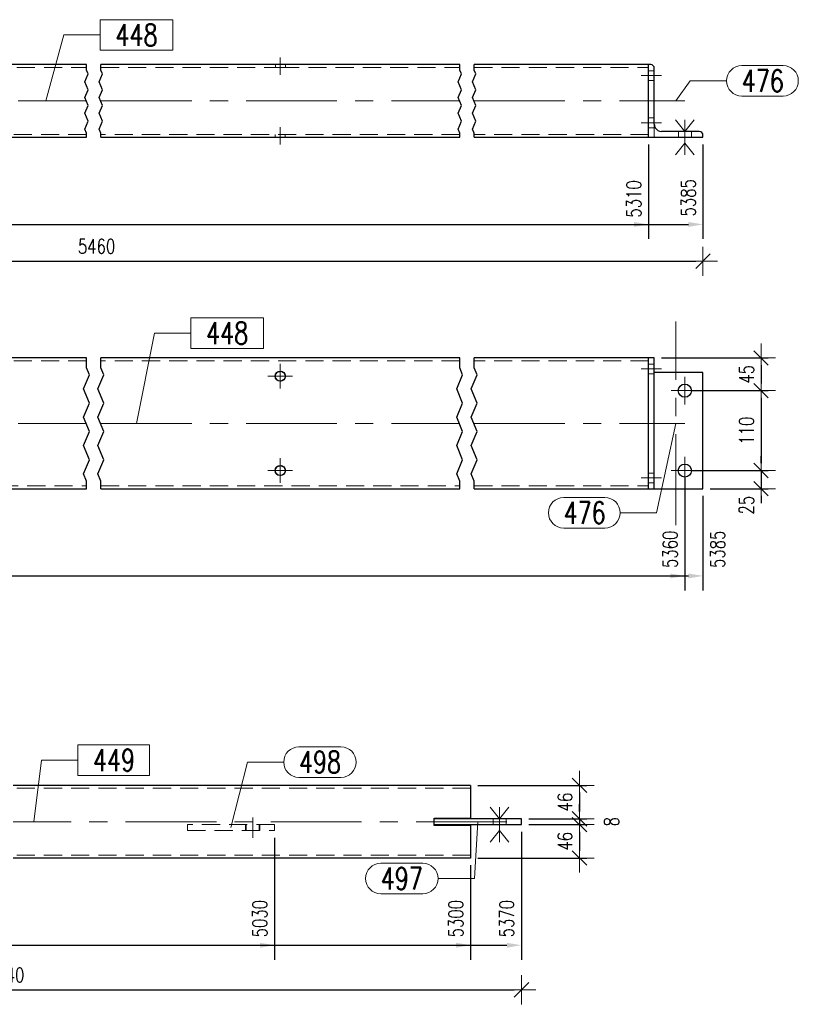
# Model space of a CAD drawing. Header units: millimetres. Extents: x -876 to 136, y 14938 to 15607.
# Tile 24 of 46: x -302 to -194, y 15093 to 15229. Entities that reach past the tile are written whole.
import ezdxf

# ---------------------------------------------------------------- set-up
doc = ezdxf.new("R2010")
doc.units = ezdxf.units.MM
doc.header["$LTSCALE"] = 10
doc.linetypes.add('HIDDEN', pattern=[0.375, 0.25, -0.125])
doc.linetypes.add('MITTE', pattern=[2, 1.25, -0.25, 0.25, -0.25])
doc.layers.get('Defpoints').update_dxf_attribs({"color": 1})
for name, color, linetype, lineweight in [('PS_Bolt', 4, 'Continuous', 13), ('PS_DIM', 4, 'Continuous', 13), ('PS_Hidden', 2, 'HIDDEN', 9), ('PS_Mid', 5, 'MITTE', 15), ('PS_Pos', 1, 'Continuous', 15), ('PS_Shape', 161, 'Continuous', 30), ('PS_SOLID', 7, 'Continuous', 30)]:
    doc.layers.add(name, color=color, linetype=linetype, lineweight=lineweight)
doc.styles.add('simplex', font='simplex.shx', dxfattribs={"width": 0.75})
doc.dimstyles.new('1_10_GŁ_DS1-LS10', dxfattribs={"dimtxt": 2, "dimasz": 2, "dimexe": 2, "dimexo": 1, "dimgap": 1, "dimtad": 1, "dimjust": 4, "dimdec": 0, "dimlfac": 10, "dimtxsty": 'simplex', "dimblk1": 'NONE', "dimsah": 1, "dimcen": 2, "dimclrd": 256, "dimclre": 256, "dimclrt": 3, "dimadec": 1, "dimazin": 0, "dimtfac": 1, "dimtdec": 0, "dimtmove": 2, "dimatfit": 3, "dimfxl": 1, "dimarcsym": 0})
doc.dimstyles.new('1_10_PRZ_DS1-LS10', dxfattribs={"dimtxt": 2, "dimasz": 1, "dimexe": 2, "dimexo": 5, "dimgap": 1, "dimtad": 1, "dimdec": 0, "dimlfac": 10, "dimtxsty": 'simplex', "dimblk": 'dimznak', "dimcen": 2, "dimse1": 1, "dimse2": 1, "dimclrt": 3, "dimadec": 1, "dimazin": 0, "dimtfac": 1, "dimtdec": 0, "dimtix": 1, "dimtmove": 2, "dimatfit": 3, "dimldrblk": 'dim-grot', "dimfxl": 1, "dimarcsym": 0})
doc.dimstyles.new('1_10_SC', dxfattribs={"dimtxt": 2, "dimasz": 1, "dimexe": 1, "dimexo": 1, "dimgap": 1, "dimtad": 1, "dimdec": 0, "dimlfac": 10, "dimtxsty": 'simplex', "dimblk": 'dimznak', "dimcen": 2, "dimclrd": 256, "dimclre": 256, "dimclrt": 3, "dimadec": 1, "dimazin": 0, "dimtfac": 1, "dimtdec": 0, "dimtix": 1, "dimtmove": 2, "dimatfit": 3, "dimldrblk": 'dim-grot', "dimfxl": 1, "dimarcsym": 0})

# ---------------------------------------------------------------- blocks, each defined once
blk = doc.blocks.new('dimznak')
at = {"color": 0}
for points in [[(0, 2), (0, -2)], [(-2, 0), (2, 0)]]:
    blk.add_lwpolyline(points, dxfattribs=at)
at = {"color": 2}
blk.add_lwpolyline([(1, 1), (-1, -1)], dxfattribs=at)
blk = doc.blocks.new('*D171')
at = {"layer": 'Defpoints', "color": 0, "transparency": 16777216}
for p in [(-239.48, 15123.63), (-232.48, 15119.03), (-224.48, 15119.03)]:
    blk.add_point(p, dxfattribs=at)
at = {"layer": 'PS_DIM', "lineweight": -2, "transparency": 16777216}
for p, q in [((-238.48, 15123.63), (-223.48, 15123.63)), ((-224.48, 15122.63), (-224.48, 15120.03)), ((-231.48, 15119.03), (-223.48, 15119.03))]:
    blk.add_line(p, q, dxfattribs=at)
for p, rotation in [((-224.48, 15123.63), 90), ((-224.48, 15119.03), 270)]:
    blk.add_blockref('dimznak', p, dxfattribs=dict(at, rotation=rotation))
at = {"layer": 'PS_DIM', "color": 3, "transparency": 16777216, "insert": (-226.48, 15121.33), "char_height": 2, "attachment_point": 5, "rotation": 90, "style": 'simplex'}
blk.add_mtext('46', dxfattribs=at)
blk = doc.blocks.new('dim-grot')
blk.add_hatch(color=256).paths.add_polyline_path([(0, 0), (-2, 0.5), (-2, -0.5)])
blk.add_lwpolyline([(0, 0), (-2, 0.5), (-2, -0.5), (0, 0)])
blk = doc.blocks.new('*D172')
at = {"layer": 'Defpoints', "color": 0, "transparency": 16777216}
for p in [(-232.48, 15119.03), (-232.48, 15118.23), (-224.48, 15118.23)]:
    blk.add_point(p, dxfattribs=at)
at = {"layer": 'PS_DIM', "lineweight": -2, "transparency": 16777216}
for p, q in [((-224.48, 15120.03), (-224.48, 15121.03)), ((-231.48, 15119.03), (-223.48, 15119.03)), ((-224.48, 15119.03), (-224.48, 15118.23)), ((-231.48, 15118.23), (-223.48, 15118.23)), ((-224.48, 15117.23), (-224.48, 15116.23))]:
    blk.add_line(p, q, dxfattribs=at)
for p, rotation in [((-224.48, 15119.03), 270), ((-224.48, 15118.23), 90)]:
    blk.add_blockref('dimznak', p, dxfattribs=dict(at, rotation=rotation))
at = {"layer": 'PS_DIM', "color": 3, "transparency": 16777216, "insert": (-220.08, 15118.63), "char_height": 2, "attachment_point": 5, "rotation": 90, "style": 'simplex'}
blk.add_mtext('8', dxfattribs=at)
blk = doc.blocks.new('*D173')
at = {"layer": 'Defpoints', "color": 0, "transparency": 16777216}
for p in [(-232.48, 15118.23), (-239.48, 15113.63), (-224.48, 15113.63)]:
    blk.add_point(p, dxfattribs=at)
at = {"layer": 'PS_DIM', "lineweight": -2, "transparency": 16777216}
for p, q in [((-231.48, 15118.23), (-223.48, 15118.23)), ((-224.48, 15117.23), (-224.48, 15114.63)), ((-238.48, 15113.63), (-223.48, 15113.63))]:
    blk.add_line(p, q, dxfattribs=at)
for p, rotation in [((-224.48, 15118.23), 90), ((-224.48, 15113.63), 270)]:
    blk.add_blockref('dimznak', p, dxfattribs=dict(at, rotation=rotation))
at = {"layer": 'PS_DIM', "color": 3, "transparency": 16777216, "insert": (-226.48, 15115.93), "char_height": 2, "attachment_point": 5, "rotation": 90, "style": 'simplex'}
blk.add_mtext('46', dxfattribs=at)
blk = doc.blocks.new('*D226')
at = {"layer": 'Defpoints', "color": 0, "transparency": 16777216}
for p in [(-366.98, 15212.85), (-214.98, 15212.85), (-214.98, 15200.85)]:
    blk.add_point(p, dxfattribs=at)
at = {"layer": 'PS_DIM', "lineweight": -2, "transparency": 16777216}
for p, q in [((-366.98, 15211.85), (-366.98, 15198.85)), ((-214.98, 15211.85), (-214.98, 15198.85)), ((-366.98, 15200.85), (-216.98, 15200.85))]:
    blk.add_line(p, q, dxfattribs=at)
at = {"layer": 'PS_DIM', "transparency": 16777216}
blk.add_solid([(-216.98, 15201.19), (-216.98, 15200.52), (-214.98, 15200.85)], dxfattribs=at)
at = {"layer": 'PS_DIM', "color": 3, "transparency": 16777216, "insert": (-217, 15204.37), "char_height": 2, "attachment_point": 5, "rotation": 90, "style": 'simplex'}
blk.add_mtext('5310', dxfattribs=at)
blk = doc.blocks.new('_None')
blk = doc.blocks.new('*D227')
at = {"layer": 'Defpoints', "color": 0, "transparency": 16777216}
for p in [(-366.98, 15212.85), (-207.48, 15212.85), (-207.48, 15200.85)]:
    blk.add_point(p, dxfattribs=at)
at = {"layer": 'PS_DIM', "lineweight": -2, "transparency": 16777216}
for p, q in [((-366.98, 15211.85), (-366.98, 15198.85)), ((-207.48, 15211.85), (-207.48, 15198.85)), ((-366.98, 15200.85), (-209.48, 15200.85))]:
    blk.add_line(p, q, dxfattribs=at)
at = {"layer": 'PS_DIM', "transparency": 16777216}
blk.add_solid([(-209.48, 15201.19), (-209.48, 15200.52), (-207.48, 15200.85)], dxfattribs=at)
at = {"layer": 'PS_DIM', "color": 3, "transparency": 16777216, "insert": (-209.5, 15204.52), "char_height": 2, "attachment_point": 5, "rotation": 90, "style": 'simplex'}
blk.add_mtext('5385', dxfattribs=at)
blk = doc.blocks.new('*D231')
at = {"layer": 'Defpoints', "color": 0, "transparency": 16777216}
for p in [(-209.98, 15166.97), (-366.98, 15164.47), (-209.98, 15152.47)]:
    blk.add_point(p, dxfattribs=at)
at = {"layer": 'PS_DIM', "lineweight": -2, "transparency": 16777216}
for p, q in [((-209.98, 15165.97), (-209.98, 15150.47)), ((-366.98, 15163.47), (-366.98, 15150.47)), ((-366.98, 15152.47), (-211.98, 15152.47))]:
    blk.add_line(p, q, dxfattribs=at)
at = {"layer": 'PS_DIM', "transparency": 16777216}
blk.add_solid([(-211.98, 15152.8), (-211.98, 15152.13), (-209.98, 15152.47)], dxfattribs=at)
at = {"layer": 'PS_DIM', "color": 3, "transparency": 16777216, "insert": (-212, 15156.13), "char_height": 2, "attachment_point": 5, "rotation": 90, "style": 'simplex'}
blk.add_mtext('5360', dxfattribs=at)
blk = doc.blocks.new('*D232')
at = {"layer": 'Defpoints', "color": 0, "transparency": 16777216}
for p in [(-366.98, 15164.47), (-207.48, 15164.47), (-207.48, 15152.47)]:
    blk.add_point(p, dxfattribs=at)
at = {"layer": 'PS_DIM', "lineweight": -2, "transparency": 16777216}
for p, q in [((-366.98, 15163.47), (-366.98, 15150.47)), ((-207.48, 15163.47), (-207.48, 15150.47)), ((-366.98, 15152.47), (-209.48, 15152.47))]:
    blk.add_line(p, q, dxfattribs=at)
at = {"layer": 'PS_DIM', "transparency": 16777216}
blk.add_solid([(-209.48, 15152.8), (-209.48, 15152.13), (-207.48, 15152.47)], dxfattribs=at)
at = {"layer": 'PS_DIM', "color": 3, "transparency": 16777216, "insert": (-205.46, 15156.13), "char_height": 2, "attachment_point": 5, "rotation": 90, "style": 'simplex'}
blk.add_mtext('5385', dxfattribs=at)
blk = doc.blocks.new('*D236')
at = {"layer": 'Defpoints', "color": 0, "transparency": 16777216}
for p in [(-214.18, 15182.47), (-209.98, 15177.97), (-199.48, 15177.97)]:
    blk.add_point(p, dxfattribs=at)
at = {"layer": 'PS_DIM', "lineweight": -2, "transparency": 16777216}
for p, q in [((-213.18, 15182.47), (-198.48, 15182.47)), ((-199.48, 15181.47), (-199.48, 15178.97)), ((-208.98, 15177.97), (-198.48, 15177.97))]:
    blk.add_line(p, q, dxfattribs=at)
for p, rotation in [((-199.48, 15182.47), 90), ((-199.48, 15177.97), 270)]:
    blk.add_blockref('dimznak', p, dxfattribs=dict(at, rotation=rotation))
at = {"layer": 'PS_DIM', "color": 3, "transparency": 16777216, "insert": (-201.48, 15180.22), "char_height": 2, "attachment_point": 5, "rotation": 90, "style": 'simplex'}
blk.add_mtext('45', dxfattribs=at)
blk = doc.blocks.new('*D237')
at = {"layer": 'Defpoints', "color": 0, "transparency": 16777216}
for p in [(-209.98, 15177.97), (-209.98, 15166.97), (-199.48, 15166.97)]:
    blk.add_point(p, dxfattribs=at)
at = {"layer": 'PS_DIM', "lineweight": -2, "transparency": 16777216}
for p, q in [((-208.98, 15177.97), (-198.48, 15177.97)), ((-199.48, 15176.97), (-199.48, 15167.97)), ((-208.98, 15166.97), (-198.48, 15166.97))]:
    blk.add_line(p, q, dxfattribs=at)
for p, rotation in [((-199.48, 15177.97), 90), ((-199.48, 15166.97), 270)]:
    blk.add_blockref('dimznak', p, dxfattribs=dict(at, rotation=rotation))
at = {"layer": 'PS_DIM', "color": 3, "transparency": 16777216, "insert": (-201.48, 15172.47), "char_height": 2, "attachment_point": 5, "rotation": 90, "style": 'simplex'}
blk.add_mtext('110', dxfattribs=at)
blk = doc.blocks.new('*D238')
at = {"layer": 'Defpoints', "color": 0, "transparency": 16777216}
for p in [(-209.98, 15166.97), (-207.48, 15164.47), (-199.48, 15164.47)]:
    blk.add_point(p, dxfattribs=at)
at = {"layer": 'PS_DIM', "lineweight": -2, "transparency": 16777216}
for p, q in [((-199.48, 15167.97), (-199.48, 15168.97)), ((-208.98, 15166.97), (-198.48, 15166.97)), ((-199.48, 15166.97), (-199.48, 15164.47)), ((-206.48, 15164.47), (-198.48, 15164.47)), ((-199.48, 15163.47), (-199.48, 15162.47))]:
    blk.add_line(p, q, dxfattribs=at)
for p, rotation in [((-199.48, 15166.97), 270), ((-199.48, 15164.47), 90)]:
    blk.add_blockref('dimznak', p, dxfattribs=dict(at, rotation=rotation))
at = {"layer": 'PS_DIM', "color": 3, "transparency": 16777216, "insert": (-201.48, 15162.21), "char_height": 2, "attachment_point": 5, "rotation": 90, "style": 'simplex'}
blk.add_mtext('25', dxfattribs=at)
blk = doc.blocks.new('*D243')
at = {"layer": 'Defpoints', "color": 0, "transparency": 16777216}
for p in [(-266.48, 15117.43), (-367.48, 15113.63), (-266.48, 15101.63)]:
    blk.add_point(p, dxfattribs=at)
at = {"layer": 'PS_DIM', "lineweight": -2, "transparency": 16777216}
for p, q in [((-266.48, 15116.43), (-266.48, 15099.63)), ((-367.48, 15112.63), (-367.48, 15099.63)), ((-367.48, 15101.63), (-268.48, 15101.63))]:
    blk.add_line(p, q, dxfattribs=at)
at = {"layer": 'PS_DIM', "transparency": 16777216}
blk.add_solid([(-268.48, 15101.96), (-268.48, 15101.29), (-266.48, 15101.63)], dxfattribs=at)
at = {"layer": 'PS_DIM', "color": 3, "transparency": 16777216, "insert": (-268.5, 15105.29), "char_height": 2, "attachment_point": 5, "rotation": 90, "style": 'simplex'}
blk.add_mtext('5030', dxfattribs=at)
blk = doc.blocks.new('*D244')
at = {"layer": 'Defpoints', "color": 0, "transparency": 16777216}
for p in [(-367.48, 15113.63), (-239.48, 15113.63), (-239.48, 15101.63)]:
    blk.add_point(p, dxfattribs=at)
at = {"layer": 'PS_DIM', "lineweight": -2, "transparency": 16777216}
for p, q in [((-367.48, 15112.63), (-367.48, 15099.63)), ((-239.48, 15112.63), (-239.48, 15099.63)), ((-367.48, 15101.63), (-241.48, 15101.63))]:
    blk.add_line(p, q, dxfattribs=at)
at = {"layer": 'PS_DIM', "transparency": 16777216}
blk.add_solid([(-241.48, 15101.96), (-241.48, 15101.29), (-239.48, 15101.63)], dxfattribs=at)
at = {"layer": 'PS_DIM', "color": 3, "transparency": 16777216, "insert": (-241.5, 15105.29), "char_height": 2, "attachment_point": 5, "rotation": 90, "style": 'simplex'}
blk.add_mtext('5300', dxfattribs=at)
blk = doc.blocks.new('*D245')
at = {"layer": 'Defpoints', "color": 0, "transparency": 16777216}
for p in [(-232.48, 15118.23), (-367.48, 15113.63), (-232.48, 15101.63)]:
    blk.add_point(p, dxfattribs=at)
at = {"layer": 'PS_DIM', "lineweight": -2, "transparency": 16777216}
for p, q in [((-232.48, 15117.23), (-232.48, 15099.63)), ((-367.48, 15112.63), (-367.48, 15099.63)), ((-367.48, 15101.63), (-234.48, 15101.63))]:
    blk.add_line(p, q, dxfattribs=at)
at = {"layer": 'PS_DIM', "transparency": 16777216}
blk.add_solid([(-234.48, 15101.96), (-234.48, 15101.29), (-232.48, 15101.63)], dxfattribs=at)
at = {"layer": 'PS_DIM', "color": 3, "transparency": 16777216, "insert": (-234.5, 15105.29), "char_height": 2, "attachment_point": 5, "rotation": 90, "style": 'simplex'}
blk.add_mtext('5370', dxfattribs=at)
blk = doc.blocks.new('*D435')
at = {"layer": 'Defpoints', "color": 0, "transparency": 16777216}
for p in [(-374.48, 15212.85), (-207.48, 15212.85), (-207.48, 15195.79)]:
    blk.add_point(p, dxfattribs=at)
at = {"layer": 'PS_DIM', "color": 0, "lineweight": -2, "transparency": 16777216}
blk.add_line((-373.48, 15195.79), (-208.48, 15195.79), dxfattribs=at)
at = {"layer": 'PS_DIM', "color": 0, "lineweight": -2, "transparency": 16777216, "rotation": 180}
blk.add_blockref('dimznak', (-374.48, 15195.79), dxfattribs=at)
at = {"layer": 'PS_DIM', "color": 0, "lineweight": -2, "transparency": 16777216}
blk.add_blockref('dimznak', (-207.48, 15195.79), dxfattribs=at)
at = {"layer": 'PS_DIM', "color": 3, "transparency": 16777216, "insert": (-290.98, 15197.83), "char_height": 2, "attachment_point": 5, "style": 'simplex'}
blk.add_mtext('5460', dxfattribs=at)
blk = doc.blocks.new('*D436')
at = {"layer": 'Defpoints', "color": 0, "transparency": 16777216}
for p in [(-374.48, 15118.23), (-232.48, 15118.23), (-232.48, 15095.49)]:
    blk.add_point(p, dxfattribs=at)
at = {"layer": 'PS_DIM', "color": 0, "lineweight": -2, "transparency": 16777216}
blk.add_line((-373.48, 15095.49), (-233.48, 15095.49), dxfattribs=at)
at = {"layer": 'PS_DIM', "color": 0, "lineweight": -2, "transparency": 16777216, "rotation": 180}
blk.add_blockref('dimznak', (-374.48, 15095.49), dxfattribs=at)
at = {"layer": 'PS_DIM', "color": 0, "lineweight": -2, "transparency": 16777216}
blk.add_blockref('dimznak', (-232.48, 15095.49), dxfattribs=at)
at = {"layer": 'PS_DIM', "color": 3, "transparency": 16777216, "insert": (-303.48, 15097.53), "char_height": 2, "attachment_point": 5, "style": 'simplex'}
blk.add_mtext('5440', dxfattribs=at)
blk = doc.blocks.new('*X698')
at = {"color": 4, "linetype": 'Continuous'}
for p, q in [((-211.26, 15215.25), (-209.98, 15213.65)), ((-209.98, 15213.65), (-208.7, 15215.25)), ((-209.98, 15215.25), (-209.98, 15210.45)), ((-211.26, 15210.45), (-209.98, 15212.05)), ((-209.98, 15212.05), (-208.7, 15210.45))]:
    blk.add_line(p, q, dxfattribs=at)
blk = doc.blocks.new('*X699')
at = {"color": 4, "linetype": 'Continuous'}
for p, q in [((-211.26, 15215.25), (-209.98, 15213.65)), ((-209.98, 15213.65), (-208.7, 15215.25)), ((-209.98, 15215.25), (-209.98, 15210.45)), ((-211.26, 15210.45), (-209.98, 15212.05)), ((-209.98, 15212.05), (-208.7, 15210.45))]:
    blk.add_line(p, q, dxfattribs=at)
blk = doc.blocks.new('*X704')
at = {"color": 1}
for p, q in [((-292.38, 15222.11), (-292.38, 15222.85)), ((-292.15, 15221.57), (-292.38, 15222.11)), ((-290.38, 15222.11), (-290.38, 15222.85)), ((-290.15, 15221.57), (-290.38, 15222.11)), ((-240.98, 15222.11), (-240.98, 15222.85)), ((-240.75, 15221.57), (-240.98, 15222.11)), ((-238.98, 15222.11), (-238.98, 15222.85)), ((-238.75, 15221.57), (-238.98, 15222.11)), ((-292.61, 15220.49), (-292.15, 15221.57)), ((-292.15, 15219.4), (-292.61, 15220.49)), ((-290.61, 15220.49), (-290.15, 15221.57)), ((-290.15, 15219.4), (-290.61, 15220.49)), ((-241.21, 15220.49), (-240.75, 15221.57)), ((-240.75, 15219.4), (-241.21, 15220.49)), ((-239.21, 15220.49), (-238.75, 15221.57)), ((-238.75, 15219.4), (-239.21, 15220.49)), ((-292.61, 15218.32), (-292.15, 15219.4)), ((-290.61, 15218.32), (-290.15, 15219.4)), ((-241.21, 15218.32), (-240.75, 15219.4)), ((-239.21, 15218.32), (-238.75, 15219.4)), ((-292.15, 15217.23), (-292.61, 15218.32)), ((-290.15, 15217.23), (-290.61, 15218.32)), ((-240.75, 15217.23), (-241.21, 15218.32)), ((-238.75, 15217.23), (-239.21, 15218.32)), ((-292.61, 15216.15), (-292.15, 15217.23)), ((-290.61, 15216.15), (-290.15, 15217.23)), ((-241.21, 15216.15), (-240.75, 15217.23)), ((-239.21, 15216.15), (-238.75, 15217.23)), ((-292.15, 15215.07), (-292.61, 15216.15)), ((-292.61, 15213.98), (-292.15, 15215.07)), ((-290.15, 15215.07), (-290.61, 15216.15)), ((-290.61, 15213.98), (-290.15, 15215.07)), ((-240.75, 15215.07), (-241.21, 15216.15)), ((-241.21, 15213.98), (-240.75, 15215.07)), ((-238.75, 15215.07), (-239.21, 15216.15)), ((-239.21, 15213.98), (-238.75, 15215.07)), ((-292.38, 15213.44), (-292.61, 15213.98)), ((-290.38, 15213.44), (-290.61, 15213.98)), ((-240.98, 15213.44), (-241.21, 15213.98)), ((-238.98, 15213.44), (-239.21, 15213.98)), ((-292.38, 15212.85), (-292.38, 15213.44)), ((-290.38, 15212.85), (-290.38, 15213.44)), ((-240.98, 15212.85), (-240.98, 15213.44)), ((-238.98, 15212.85), (-238.98, 15213.44))]:
    blk.add_line(p, q, dxfattribs=at)
at = {"layer": 'PS_Hidden', "color": 2, "linetype": 'HIDDEN'}
for p, q in [((-316.96, 15222.45), (-292.38, 15222.45)), ((-290.38, 15222.45), (-265.56, 15222.45)), ((-266.34, 15222.85), (-266.34, 15222.45)), ((-265.56, 15222.45), (-240.98, 15222.45)), ((-264.98, 15222.45), (-264.98, 15222.85)), ((-238.98, 15222.45), (-214.98, 15222.45)), ((-214.18, 15222.01), (-214.98, 15222.01)), ((-214.98, 15220.65), (-214.18, 15220.65)), ((-214.18, 15215.51), (-214.98, 15215.51)), ((-214.08, 15214.15), (-214.98, 15214.15)), ((-214.18, 15214.4), (-214.18, 15214.65)), ((-214.18, 15212.85), (-214.18, 15214.4)), ((-214.18, 15214.4), (-214.15, 15214.4)), ((-214.08, 15214.23), (-214.08, 15214.15)), ((-210.83, 15213.65), (-210.83, 15212.85)), ((-209.08, 15212.85), (-209.08, 15213.65)), ((-292.38, 15213.25), (-341.78, 15213.25)), ((-240.98, 15213.25), (-290.38, 15213.25)), ((-266.38, 15213.25), (-266.38, 15212.85)), ((-265.02, 15212.85), (-265.02, 15213.25)), ((-214.98, 15213.25), (-238.98, 15213.25))]:
    blk.add_line(p, q, dxfattribs=at)
at = {"layer": 'PS_Mid', "color": 5, "linetype": 'MITTE'}
for p, q in [((-265.68, 15223.85), (-265.68, 15221.45)), ((-265.68, 15223.85), (-265.68, 15221.45)), ((-213.18, 15221.35), (-215.98, 15221.35)), ((-213.18, 15221.35), (-215.98, 15221.35)), ((-341.78, 15217.85), (-292.38, 15217.85)), ((-290.38, 15217.85), (-240.98, 15217.85)), ((-238.98, 15217.85), (-209.98, 15217.85)), ((-211.23, 15217.85), (-211.23, 15217.85)), ((-265.68, 15211.85), (-265.68, 15214.25)), ((-265.68, 15211.85), (-265.68, 15214.25)), ((-213.18, 15214.85), (-215.98, 15214.85)), ((-213.18, 15214.85), (-215.98, 15214.85)), ((-209.98, 15214.65), (-209.98, 15211.85)), ((-209.98, 15214.65), (-209.98, 15211.85))]:
    blk.add_line(p, q, dxfattribs=at)
at = {"layer": 'PS_SOLID', "color": 7, "linetype": 'Continuous'}
for p, q in [((-292.38, 15222.85), (-341.78, 15222.85)), ((-240.98, 15222.85), (-290.38, 15222.85)), ((-214.98, 15222.85), (-238.98, 15222.85)), ((-214.68, 15222.85), (-214.98, 15222.85)), ((-214.98, 15212.85), (-214.98, 15222.85)), ((-214.18, 15221.23), (-214.18, 15222.35)), ((-214.18, 15214.65), (-214.18, 15221.23)), ((-207.98, 15213.65), (-213.18, 15213.65)), ((-317.2, 15212.85), (-292.38, 15212.85)), ((-290.38, 15212.85), (-265.8, 15212.85)), ((-265.8, 15212.85), (-240.98, 15212.85)), ((-238.98, 15212.85), (-214.98, 15212.85)), ((-214.98, 15212.85), (-209.83, 15212.85)), ((-209.83, 15212.85), (-207.48, 15212.85)), ((-207.48, 15212.85), (-207.48, 15213.15))]:
    blk.add_line(p, q, dxfattribs=at)
at = {"layer": 'PS_SOLID'}
for centre, radius, start, end in [((-214.68, 15222.35), 0.5, 0, 90), ((-213.18, 15214.65), 1, 180, 209.0323), ((-213.18, 15214.65), 1, 209.0323, 270), ((-207.98, 15213.15), 0.5, 0, 90)]:
    blk.add_arc(centre, radius, start, end, dxfattribs=at)
blk = doc.blocks.new('*X705')
at = {"color": 1}
for p, q in [((-280.49, 15229.04), (-290.47, 15229.04)), ((-290.47, 15229.04), (-290.47, 15224.84)), ((-280.49, 15224.84), (-280.49, 15229.04)), ((-297.95, 15217.85), (-295.47, 15226.94)), ((-295.47, 15226.94), (-290.47, 15226.94)), ((-290.47, 15224.84), (-280.49, 15224.84))]:
    blk.add_line(p, q, dxfattribs=at)
at = {"color": 30, "style": 'simplex', "width": 0.75}
blk.add_text('448', height=3, dxfattribs=at).set_placement((-288.37, 15225.44))
blk = doc.blocks.new('*X707')
at = {"color": 1}
for p, q in [((-202.13, 15222.72), (-196.45, 15222.72)), ((-211.23, 15217.85), (-209.23, 15220.62)), ((-209.23, 15220.62), (-204.23, 15220.62)), ((-202.13, 15218.52), (-196.45, 15218.52))]:
    blk.add_line(p, q, dxfattribs=at)
for centre, start, end in [((-202.13, 15220.62), 90, 270), ((-196.45, 15220.62), 270, 90)]:
    blk.add_arc(centre, 2.1, start, end, dxfattribs=at)
at = {"color": 30, "style": 'simplex', "width": 0.75}
blk.add_text('476', height=3, dxfattribs=at).set_placement((-202.13, 15219.12))
blk = doc.blocks.new('*X709')
at = {"color": 4, "linetype": 'Continuous'}
blk.add_line((-209.98, 15177.97), (-209.98, 15177.97), dxfattribs=at)
blk.add_line((-209.98, 15177.97), (-209.98, 15177.97), dxfattribs=at)
blk.add_line((-209.98, 15177.97), (-209.98, 15177.97), dxfattribs=at)
blk.add_line((-209.98, 15177.97), (-209.98, 15177.97), dxfattribs=at)
blk.add_line((-209.98, 15177.97), (-209.98, 15177.97), dxfattribs=at)
blk = doc.blocks.new('*X710')
at = {"color": 4, "linetype": 'Continuous'}
blk.add_line((-209.98, 15166.97), (-209.98, 15166.97), dxfattribs=at)
blk.add_line((-209.98, 15166.97), (-209.98, 15166.97), dxfattribs=at)
blk.add_line((-209.98, 15166.97), (-209.98, 15166.97), dxfattribs=at)
blk.add_line((-209.98, 15166.97), (-209.98, 15166.97), dxfattribs=at)
blk.add_line((-209.98, 15166.97), (-209.98, 15166.97), dxfattribs=at)
blk = doc.blocks.new('*X715')
at = {"color": 1}
for p, q in [((-292.38, 15181.13), (-292.38, 15182.47)), ((-290.38, 15181.13), (-290.38, 15182.47)), ((-240.98, 15181.13), (-240.98, 15182.47)), ((-238.98, 15181.13), (-238.98, 15182.47)), ((-291.97, 15180.15), (-292.38, 15181.13)), ((-289.97, 15180.15), (-290.38, 15181.13)), ((-240.57, 15180.15), (-240.98, 15181.13)), ((-238.57, 15180.15), (-238.98, 15181.13)), ((-292.79, 15178.2), (-291.97, 15180.15)), ((-290.79, 15178.2), (-289.97, 15180.15)), ((-241.39, 15178.2), (-240.57, 15180.15)), ((-239.39, 15178.2), (-238.57, 15180.15)), ((-291.97, 15176.25), (-292.79, 15178.2)), ((-289.97, 15176.25), (-290.79, 15178.2)), ((-240.57, 15176.25), (-241.39, 15178.2)), ((-238.57, 15176.25), (-239.39, 15178.2)), ((-292.79, 15174.3), (-291.97, 15176.25)), ((-290.79, 15174.3), (-289.97, 15176.25)), ((-241.39, 15174.3), (-240.57, 15176.25)), ((-239.39, 15174.3), (-238.57, 15176.25)), ((-291.97, 15172.35), (-292.79, 15174.3)), ((-289.97, 15172.35), (-290.79, 15174.3)), ((-240.57, 15172.35), (-241.39, 15174.3)), ((-238.57, 15172.35), (-239.39, 15174.3)), ((-292.79, 15170.4), (-291.97, 15172.35)), ((-290.79, 15170.4), (-289.97, 15172.35)), ((-241.39, 15170.4), (-240.57, 15172.35)), ((-239.39, 15170.4), (-238.57, 15172.35)), ((-291.97, 15168.45), (-292.79, 15170.4)), ((-289.97, 15168.45), (-290.79, 15170.4)), ((-240.57, 15168.45), (-241.39, 15170.4)), ((-238.57, 15168.45), (-239.39, 15170.4)), ((-292.79, 15166.5), (-291.97, 15168.45)), ((-290.79, 15166.5), (-289.97, 15168.45)), ((-241.39, 15166.5), (-240.57, 15168.45)), ((-239.39, 15166.5), (-238.57, 15168.45)), ((-292.38, 15165.52), (-292.79, 15166.5)), ((-290.38, 15165.52), (-290.79, 15166.5)), ((-240.98, 15165.52), (-241.39, 15166.5)), ((-238.98, 15165.52), (-239.39, 15166.5)), ((-292.38, 15164.47), (-292.38, 15165.52)), ((-290.38, 15164.47), (-290.38, 15165.52)), ((-240.98, 15164.47), (-240.98, 15165.52)), ((-238.98, 15164.47), (-238.98, 15165.52))]:
    blk.add_line(p, q, dxfattribs=at)
at = {"layer": 'PS_Hidden', "color": 2, "linetype": 'HIDDEN'}
for p, q in [((-214.98, 15166.73), (-214.98, 15182.47)), ((-292.38, 15182.07), (-341.78, 15182.07)), ((-240.98, 15182.07), (-290.38, 15182.07)), ((-214.98, 15182.07), (-238.98, 15182.07)), ((-214.18, 15181.62), (-214.98, 15181.62)), ((-266.34, 15180.2), (-266.26, 15180.3)), ((-266.34, 15180.08), (-266.34, 15180.2)), ((-266.34, 15179.73), (-266.34, 15179.85)), ((-266.26, 15179.63), (-266.34, 15179.73)), ((-266.11, 15180.48), (-266.03, 15180.57)), ((-266.03, 15180.57), (-265.91, 15180.59)), ((-265.68, 15180.63), (-265.56, 15180.65)), ((-265.56, 15180.65), (-265.45, 15180.59)), ((-265.25, 15180.48), (-265.15, 15180.42)), ((-265.15, 15180.42), (-265.1, 15180.3)), ((-265.02, 15180.08), (-264.98, 15179.97)), ((-264.98, 15179.97), (-265.02, 15179.85)), ((-214.98, 15180.27), (-214.18, 15180.27)), ((-266.03, 15179.36), (-266.11, 15179.45)), ((-265.91, 15179.34), (-266.03, 15179.36)), ((-265.56, 15179.28), (-265.68, 15179.3)), ((-265.45, 15179.34), (-265.56, 15179.28)), ((-265.15, 15179.52), (-265.25, 15179.45)), ((-265.1, 15179.63), (-265.15, 15179.52)), ((-266.11, 15167.48), (-266.03, 15167.57)), ((-266.03, 15167.57), (-265.91, 15167.59)), ((-265.68, 15167.63), (-265.56, 15167.65)), ((-265.56, 15167.65), (-265.45, 15167.59)), ((-266.34, 15167.2), (-266.26, 15167.3)), ((-266.34, 15167.08), (-266.34, 15167.2)), ((-266.34, 15166.73), (-266.34, 15166.85)), ((-266.26, 15166.63), (-266.34, 15166.73)), ((-266.03, 15166.36), (-266.11, 15166.45)), ((-265.91, 15166.34), (-266.03, 15166.36)), ((-265.56, 15166.28), (-265.68, 15166.3)), ((-265.45, 15166.34), (-265.56, 15166.28)), ((-265.25, 15167.48), (-265.15, 15167.42)), ((-265.15, 15166.52), (-265.25, 15166.45)), ((-265.15, 15167.42), (-265.1, 15167.3)), ((-265.1, 15166.63), (-265.15, 15166.52)), ((-265.02, 15167.08), (-264.98, 15166.97)), ((-264.98, 15166.97), (-265.02, 15166.85)), ((-214.98, 15164.87), (-214.98, 15166.73)), ((-214.18, 15166.62), (-214.98, 15166.62)), ((-341.78, 15164.87), (-292.38, 15164.87)), ((-290.38, 15164.87), (-240.98, 15164.87)), ((-238.98, 15164.87), (-214.98, 15164.87)), ((-214.98, 15165.27), (-214.18, 15165.27)), ((-214.98, 15164.47), (-214.98, 15164.87))]:
    blk.add_line(p, q, dxfattribs=at)
at = {"layer": 'PS_Mid', "color": 5, "linetype": 'MITTE'}
for p, q in [((-211.23, 15159.47), (-211.23, 15187.47)), ((-265.68, 15181.67), (-265.68, 15178.27)), ((-265.68, 15181.67), (-265.68, 15178.27)), ((-263.98, 15179.97), (-267.38, 15179.97)), ((-263.98, 15179.97), (-267.38, 15179.97)), ((-213.18, 15180.97), (-215.98, 15180.97)), ((-213.18, 15180.97), (-215.98, 15180.97)), ((-209.98, 15179.87), (-209.98, 15176.07)), ((-208.08, 15177.97), (-211.88, 15177.97)), ((-341.78, 15173.47), (-292.38, 15173.47)), ((-290.38, 15173.47), (-240.98, 15173.47)), ((-238.98, 15173.47), (-209.98, 15173.47)), ((-265.68, 15168.67), (-265.68, 15165.27)), ((-265.68, 15168.67), (-265.68, 15165.27)), ((-209.98, 15168.87), (-209.98, 15165.07)), ((-263.98, 15166.97), (-267.38, 15166.97)), ((-263.98, 15166.97), (-267.38, 15166.97)), ((-208.08, 15166.97), (-211.88, 15166.97)), ((-213.18, 15165.97), (-215.98, 15165.97)), ((-213.18, 15165.97), (-215.98, 15165.97))]:
    blk.add_line(p, q, dxfattribs=at)
at = {"layer": 'PS_SOLID', "color": 7, "linetype": 'Continuous'}
for p, q in [((-292.38, 15182.47), (-317.2, 15182.47)), ((-265.8, 15182.47), (-290.38, 15182.47)), ((-240.98, 15182.47), (-265.8, 15182.47)), ((-214.98, 15182.47), (-238.98, 15182.47)), ((-214.18, 15182.47), (-214.98, 15182.47)), ((-214.98, 15164.87), (-214.98, 15182.47)), ((-214.18, 15180.84), (-214.18, 15182.47)), ((-266.34, 15179.85), (-266.34, 15180.08)), ((-266.26, 15180.3), (-266.11, 15180.48)), ((-265.91, 15180.59), (-265.68, 15180.63)), ((-265.45, 15180.59), (-265.25, 15180.48)), ((-265.1, 15180.3), (-265.02, 15180.08)), ((-265.02, 15179.85), (-265.1, 15179.63)), ((-214.18, 15165.84), (-214.18, 15180.84)), ((-210.14, 15180.47), (-214.18, 15180.47)), ((-207.48, 15180.47), (-210.14, 15180.47)), ((-207.48, 15164.47), (-207.48, 15180.47)), ((-266.11, 15179.45), (-266.26, 15179.63)), ((-265.68, 15179.3), (-265.91, 15179.34)), ((-265.25, 15179.45), (-265.45, 15179.34)), ((-265.91, 15167.59), (-265.68, 15167.63)), ((-265.45, 15167.59), (-265.25, 15167.48)), ((-266.34, 15166.85), (-266.34, 15167.08)), ((-266.26, 15167.3), (-266.11, 15167.48)), ((-266.11, 15166.45), (-266.26, 15166.63)), ((-265.68, 15166.3), (-265.91, 15166.34)), ((-265.25, 15166.45), (-265.45, 15166.34)), ((-265.1, 15167.3), (-265.02, 15167.08)), ((-265.02, 15166.85), (-265.1, 15166.63)), ((-214.98, 15164.47), (-214.98, 15164.87)), ((-214.18, 15164.47), (-214.18, 15165.84)), ((-341.78, 15164.47), (-292.38, 15164.47)), ((-290.38, 15164.47), (-240.98, 15164.47)), ((-238.98, 15164.47), (-214.98, 15164.47)), ((-214.98, 15164.47), (-214.18, 15164.47)), ((-214.18, 15164.47), (-207.48, 15164.47))]:
    blk.add_line(p, q, dxfattribs=at)
at = {"layer": 'PS_SOLID', "color": 7}
for centre, radius in [((-265.68, 15179.97), 0.7), ((-209.98, 15177.97), 0.9), ((-265.68, 15166.97), 0.7), ((-209.98, 15166.97), 0.9)]:
    blk.add_circle(centre, radius, dxfattribs=at)
blk = doc.blocks.new('*X716')
at = {"color": 1}
for p, q in [((-268, 15187.99), (-277.99, 15187.99)), ((-277.99, 15187.99), (-277.99, 15183.79)), ((-268, 15183.79), (-268, 15187.99)), ((-285.47, 15173.47), (-282.99, 15185.89)), ((-282.99, 15185.89), (-277.99, 15185.89)), ((-277.99, 15183.79), (-268, 15183.79))]:
    blk.add_line(p, q, dxfattribs=at)
at = {"color": 30, "style": 'simplex', "width": 0.75}
blk.add_text('448', height=3, dxfattribs=at).set_placement((-275.89, 15184.39))
blk = doc.blocks.new('*X718')
at = {"color": 1}
for p, q in [((-211.23, 15173.47), (-213.88, 15161.16)), ((-226.66, 15163.26), (-220.98, 15163.26)), ((-218.88, 15161.16), (-213.88, 15161.16)), ((-226.66, 15159.06), (-220.98, 15159.06))]:
    blk.add_line(p, q, dxfattribs=at)
for centre, start, end in [((-226.66, 15161.16), 90, 270), ((-220.98, 15161.16), 270, 90)]:
    blk.add_arc(centre, 2.1, start, end, dxfattribs=at)
at = {"color": 30, "style": 'simplex', "width": 0.75}
blk.add_text('476', height=3, dxfattribs=at).set_placement((-226.66, 15159.66))
blk = doc.blocks.new('*X720')
at = {"color": 4, "linetype": 'Continuous'}
for p, q in [((-236.76, 15120.63), (-235.48, 15119.03)), ((-235.48, 15119.03), (-234.2, 15120.63)), ((-235.48, 15120.63), (-235.48, 15115.83)), ((-236.76, 15115.83), (-235.48, 15117.43)), ((-235.48, 15117.43), (-234.2, 15115.83))]:
    blk.add_line(p, q, dxfattribs=at)
blk = doc.blocks.new('*X724')
at = {"color": 4, "linetype": 'Continuous'}
for p, q in [((-236.76, 15120.63), (-235.48, 15119.03)), ((-235.48, 15119.03), (-234.2, 15120.63)), ((-235.48, 15120.63), (-235.48, 15115.83)), ((-236.76, 15115.83), (-235.48, 15117.43)), ((-235.48, 15117.43), (-234.2, 15115.83))]:
    blk.add_line(p, q, dxfattribs=at)
blk = doc.blocks.new('*X728')
at = {"layer": 'PS_Hidden', "color": 2, "linetype": 'HIDDEN'}
for p, q in [((-239.48, 15123.23), (-302.48, 15123.23)), ((-236.38, 15118.23), (-236.38, 15119.03)), ((-234.58, 15118.23), (-234.58, 15119.03)), ((-266.48, 15118.23), (-278.48, 15118.23)), ((-278.48, 15117.43), (-278.48, 15118.23)), ((-278.48, 15117.43), (-266.48, 15117.43)), ((-270.48, 15117.43), (-270.48, 15118.23)), ((-270.38, 15117.43), (-270.38, 15118.23)), ((-268.58, 15117.43), (-268.58, 15118.23)), ((-268.48, 15118.23), (-268.48, 15117.43)), ((-266.48, 15117.43), (-266.48, 15118.23)), ((-239.48, 15114.03), (-302.48, 15114.03))]:
    blk.add_line(p, q, dxfattribs=at)
at = {"layer": 'PS_Mid', "color": 5, "linetype": 'MITTE'}
for p, q in [((-269.48, 15119.23), (-269.48, 15116.43)), ((-235.48, 15120.03), (-235.48, 15117.23)), ((-235.48, 15120.03), (-235.48, 15117.23)), ((-234.48, 15118.63), (-302.48, 15118.63))]:
    blk.add_line(p, q, dxfattribs=at)
at = {"layer": 'PS_SOLID', "color": 7, "linetype": 'Continuous'}
for p, q in [((-239.48, 15123.63), (-302.48, 15123.63)), ((-239.48, 15123.63), (-239.48, 15119.13)), ((-244.48, 15119.03), (-244.48, 15119.13)), ((-244.48, 15119.13), (-239.48, 15119.13)), ((-232.48, 15119.03), (-244.48, 15119.03)), ((-244.48, 15118.23), (-244.48, 15119.03)), ((-232.48, 15118.23), (-232.48, 15119.03)), ((-244.48, 15118.23), (-232.48, 15118.23)), ((-244.48, 15118.13), (-244.48, 15118.23)), ((-239.48, 15118.13), (-244.48, 15118.13)), ((-239.48, 15118.13), (-239.48, 15113.63)), ((-239.48, 15113.63), (-302.48, 15113.63))]:
    blk.add_line(p, q, dxfattribs=at)
blk = doc.blocks.new('*X729')
at = {"color": 1}
for p, q in [((-283.7, 15129.21), (-293.58, 15129.21)), ((-293.58, 15129.21), (-293.58, 15125.01)), ((-283.7, 15125.01), (-283.7, 15129.21)), ((-299.63, 15118.63), (-298.58, 15127.11)), ((-298.58, 15127.11), (-293.58, 15127.11)), ((-293.58, 15125.01), (-283.7, 15125.01))]:
    blk.add_line(p, q, dxfattribs=at)
at = {"color": 30, "style": 'simplex', "width": 0.75}
blk.add_text('449', height=3, dxfattribs=at).set_placement((-291.48, 15125.61))
blk = doc.blocks.new('*X730')
at = {"color": 1}
for p, q in [((-263.11, 15128.94), (-257.33, 15128.94)), ((-272.48, 15117.83), (-270.21, 15126.84)), ((-270.21, 15126.84), (-265.21, 15126.84)), ((-263.11, 15124.74), (-257.33, 15124.74))]:
    blk.add_line(p, q, dxfattribs=at)
for centre, start, end in [((-263.11, 15126.84), 90, 270), ((-257.33, 15126.84), 270, 90)]:
    blk.add_arc(centre, 2.1, start, end, dxfattribs=at)
at = {"color": 30, "style": 'simplex', "width": 0.75}
blk.add_text('498', height=3, dxfattribs=at).set_placement((-263.11, 15125.34))
blk = doc.blocks.new('*X733')
at = {"color": 1}
for p, q in [((-238.48, 15118.63), (-238.96, 15110.81)), ((-251.84, 15112.91), (-246.06, 15112.91)), ((-243.96, 15110.81), (-238.96, 15110.81)), ((-251.84, 15108.71), (-246.06, 15108.71))]:
    blk.add_line(p, q, dxfattribs=at)
for centre, start, end in [((-251.84, 15110.81), 90, 270), ((-246.06, 15110.81), 270, 90)]:
    blk.add_arc(centre, 2.1, start, end, dxfattribs=at)
at = {"color": 30, "style": 'simplex', "width": 0.75}
blk.add_text('497', height=3, dxfattribs=at).set_placement((-251.84, 15109.31))

msp = doc.modelspace()

# ---------------------------------------------------------------- block references
at = {"layer": 'PS_Bolt', "color": 4}
for name in ['*X698', '*X699', '*X709', '*X710', '*X720', '*X724']:
    msp.add_blockref(name, (0, 0), dxfattribs=at)
at = {"layer": 'PS_Pos'}
for name in ['*X705', '*X707', '*X716', '*X718', '*X729', '*X730', '*X733']:
    msp.add_blockref(name, (0, 0), dxfattribs=at)
at = {"layer": 'PS_Shape', "color": 20}
for name in ['*X704', '*X715', '*X728']:
    msp.add_blockref(name, (0, 0), dxfattribs=at)

# ---------------------------------------------------------------- dimensions: what is measured, and where the dimension line sits
at = {"layer": 'PS_DIM'}
for base, p1, p2, text, picture, middle in [((-207.48, 15195.79), (-374.48, 15212.85), (-207.48, 15212.85), '5460', '*D435', (-290.98, 15197.83)), ((-232.48, 15095.49), (-374.48, 15118.23), (-232.48, 15118.23), '5440', '*D436', (-303.48, 15097.53))]:
    dim = msp.add_linear_dim(base=base, p1=p1, p2=p2, text=text, dimstyle='1_10_PRZ_DS1-LS10', dxfattribs=at)
    dim.commit()
    dim.dimension.update_dxf_attribs({"geometry": picture, "text_midpoint": middle, "dimtype": 128})
for base, p1, p2, text, picture, middle in [((-214.98, 15200.85), (-366.98, 15212.85), (-214.98, 15212.85), '5310', '*D226', (-217, 15204.37)), ((-207.48, 15200.85), (-366.98, 15212.85), (-207.48, 15212.85), '5385', '*D227', (-209.5, 15204.52)), ((-209.98, 15152.47), (-366.98, 15164.47), (-209.98, 15166.97), '5360', '*D231', (-212, 15156.13)), ((-207.48, 15152.47), (-366.98, 15164.47), (-207.48, 15164.47), '5385', '*D232', (-205.46, 15156.13)), ((-232.48, 15101.63), (-367.48, 15113.63), (-232.48, 15118.23), '5370', '*D245', (-234.5, 15105.29)), ((-266.48, 15101.63), (-367.48, 15113.63), (-266.48, 15117.43), '5030', '*D243', (-268.5, 15105.29)), ((-239.48, 15101.63), (-367.48, 15113.63), (-239.48, 15113.63), '5300', '*D244', (-241.5, 15105.29))]:
    dim = msp.add_linear_dim(base=base, p1=p1, p2=p2, text=text, dimstyle='1_10_GŁ_DS1-LS10', dxfattribs=at)
    dim.commit()
    dim.dimension.update_dxf_attribs({"geometry": picture, "text_midpoint": middle, "dimtype": 128, "text_rotation": 90})
for base, p1, p2, picture, middle in [((-199.48, 15177.97), (-214.18, 15182.47), (-209.98, 15177.97), '*D236', (-201.48, 15180.22)), ((-199.48, 15166.97), (-209.98, 15177.97), (-209.98, 15166.97), '*D237', (-201.48, 15172.47)), ((-224.48, 15119.03), (-239.48, 15123.63), (-232.48, 15119.03), '*D171', (-226.48, 15121.33)), ((-224.48, 15113.63), (-232.48, 15118.23), (-239.48, 15113.63), '*D173', (-226.48, 15115.93))]:
    dim = msp.add_linear_dim(base=base, p1=p1, p2=p2, angle=90, dimstyle='1_10_SC', dxfattribs=at)
    dim.commit()
    dim.dimension.update_dxf_attribs({"geometry": picture, "text_midpoint": middle})
for base, p1, p2, picture, middle in [((-199.48, 15164.47), (-209.98, 15166.97), (-207.48, 15164.47), '*D238', (-201.48, 15162.21)), ((-224.48, 15118.23), (-232.48, 15119.03), (-232.48, 15118.23), '*D172', (-220.08, 15118.63))]:
    dim = msp.add_linear_dim(base=base, p1=p1, p2=p2, angle=90, dimstyle='1_10_SC', dxfattribs=at)
    dim.commit()
    dim.dimension.update_dxf_attribs({"geometry": picture, "text_midpoint": middle, "dimtype": 128})

doc.saveas('drawing.dxf')
